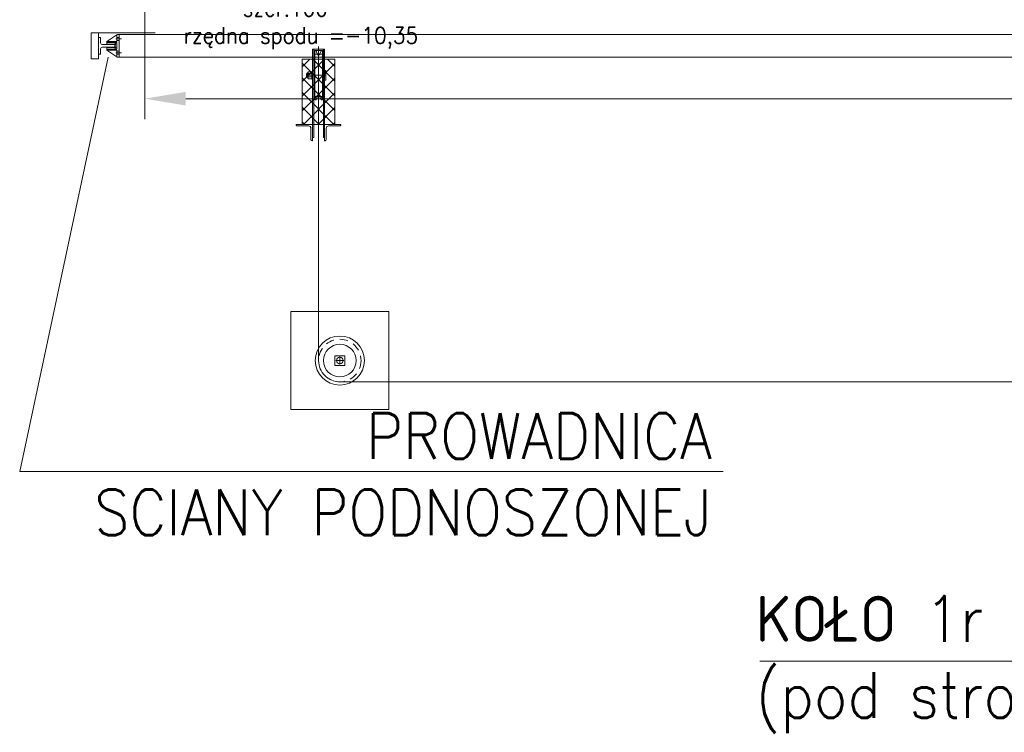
# Model space of a CAD drawing. Extents: x 14625 to 30785, y 7697 to 50667.
# Tile 3 of 42: x 16154 to 16455, y 8870 to 9088. Entities that reach past the tile are written whole.
import ezdxf

# ---------------------------------------------------------------- set-up
doc = ezdxf.new("R2010")
doc.units = 0
for name, pattern in [('ACAD_ISO10W100', [18, 12, -3, 0, -3]), ('CONTINOUS', [0]), ('HIDDEN', [0.375, 0.25, -0.125]), ('Hidden Line 2', [8.75, 5, -3.75])]:
    doc.linetypes.add(name, pattern=pattern)
for name, color, linetype, lineweight in [('a DMS sciana podnoszona', 230, 'Continuous', 13), ('a MECH przepusty', 210, 'CONTINOUS', 20), ('a MECHANIKA', 210, 'CONTINOUS', 18)]:
    doc.layers.add(name, color=color, linetype=linetype, lineweight=lineweight)
doc.layers.add('a MECH UWAGI', color=3, linetype='Continuous', plot=False)
doc.styles.get("Standard").update_dxf_attribs({"font": 'romans.shx', "width": 0.9})
doc.dimstyles.new('BSC_WYMIARY_ISO-25', dxfattribs={"dimtxt": 2.5, "dimasz": 2.5, "dimexe": 1.25, "dimexo": 0, "dimtad": 1, "dimtxsty": 'Standard', "dimcen": 2.5, "dimclrd": 256, "dimclre": 256, "dimclrt": 7, "dimadec": 0, "dimazin": 0, "dimtfac": 1, "dimtmove": 0, "dimatfit": 3, "dimfxl": 0, "dimlwd": -1, "dimlwe": -1, "dimarcsym": 0})

# ---------------------------------------------------------------- blocks, each defined once
blk = doc.blocks.new('*D1479')
at = {"layer": 'a MECHANIKA'}
for p, q in [((-803.15, -1313), (-803.15, -1362.4)), ((803.15, -1313), (803.15, -1362.4)), ((790.65, -1356.15), (-790.65, -1356.15))]:
    blk.add_line(p, q, dxfattribs=at)
at = {"layer": 'a MECHANIKA', "linetype": 'Continuous'}
for points in [[(-790.65, -1354.07), (-790.65, -1358.24), (-803.15, -1356.15)], [(790.65, -1354.07), (790.65, -1358.24), (803.15, -1356.15)]]:
    blk.add_solid(points, dxfattribs=at)
at = {"layer": 'Defpoints', "color": 0, "linetype": 'Continuous'}
for p in [(-803.15, -1313), (803.15, -1313), (-803.15, -1356.15)]:
    blk.add_point(p, dxfattribs=at)
at = {"layer": 'a MECHANIKA', "color": 7, "linetype": 'Continuous', "insert": (0, -1344.69), "char_height": 12.5, "attachment_point": 5}
blk.add_mtext('prowadnice 1606', dxfattribs=at)
blk = doc.blocks.new('przepust wys200 szer100')
at = {"layer": 'a MECH przepusty', "linetype": 'Continuous'}
h = blk.add_hatch(dxfattribs=at)
h.set_pattern_fill('ANSI37', color=256, angle=90)
h.set_pattern_definition([(135, (49369.275, -15980.5515), (-2.24506403, -2.24506403), []), (225, (49369.275, -15980.5515), (2.24506403, -2.24506403), [])])
h.paths.add_polyline_path([(5, 0), (5, 19.9), (-5, 19.9), (-5, 0)])
blk.add_lwpolyline([(5, 0), (5, 19.9), (-5, 19.9), (-5, 0)], close=True, dxfattribs=at)
at = {"layer": 'a MECH przepusty', "linetype": 'Continuous', "insert": (-44.97, 59.69), "char_height": 5, "attachment_point": 1}
blk.add_mtext_dynamic_manual_height_columns('{\\H1.6x;\\W2.3729; \\W0.9;PRZEPUST\\P\\H0.625x;\\W6.5609; }wys.200\\P{\\W6.3466; }szer.100\\P{\\W1.07517; }rzędna spodu =-10,35', width=91.1089, gutter_width=1, heights=[0], dxfattribs=at)
blk = doc.blocks.new('przepusty poziom -3')
at = {"layer": 'a MECH przepusty', "linetype": 'Continuous'}
blk.add_blockref('przepust wys200 szer100', (215, 235), dxfattribs=at)
blk = doc.blocks.new('kolo napedu sciany podnoszonej POZIOME na RZUT')
for points in [[(-15, -15), (15, -15), (15, 15), (-15, 15)], [(-1.5, 1.5), (-1.5, -1.5), (1.5, -1.5), (1.5, 1.5)]]:
    blk.add_lwpolyline(points, close=True)
at = {"linetype": 'ACAD_ISO10W100', "lineweight": 9, "ltscale": 0.5}
for points in [[(1.25, 0), (-1.25, 0)], [(0, -1.25), (0, 1.25)]]:
    blk.add_lwpolyline(points, dxfattribs=at)
for radius in [7.5, 5, 1]:
    blk.add_circle((0, 0), radius)
at = {"linetype": 'Hidden Line 2', "lineweight": 5, "ltscale": 0.5}
blk.add_circle((0, 0), 6.5, dxfattribs=at)
blk = doc.blocks.new('kolo napedu sciany podnoszonej PION na RZUT')
for p, q in [((14.4, 3.6), (14.55, 3.75)), ((14.4, 3.6), (15.6, 3.6)), ((14.4, 3.6), (14.4, 3.25)), ((14.52, 3.72), (14.52, 3.25)), ((14.55, 3.75), (15.45, 3.75)), ((15.6, 3.6), (15.45, 3.75)), ((15.48, 3.72), (15.48, 3.25)), ((15.6, 3.6), (15.6, 3.25)), ((7.5, 1.2), (22.5, 1.2)), ((7.5, -1.2), (22.5, -1.2))]:
    blk.add_line(p, q)
at = {"linetype": 'ACAD_ISO10W100', "lineweight": 9, "ltscale": 0.5}
blk.add_line((7.5, 0), (22.5, 0), dxfattribs=at)
for points in [[(-0.5, 3.05), (-0.5, 6.5, -0.414214), (-0.15, 6.85), (0, 6.85), (0, 1.85), (-5, 1.85), (-5, 2, -0.414214), (-4.65, 2.35), (-1.2, 2.35, 0.414214)], [(-0.5, -3.05), (-0.5, -6.5, 0.414214), (-0.15, -6.85), (0, -6.85), (0, -1.85), (-5, -1.85), (-5, -2, 0.414214), (-4.65, -2.35), (-1.2, -2.35, -0.414214)]]:
    blk.add_lwpolyline(points, format="xyb", close=True)
at = {"linetype": 'HIDDEN', "ltscale": 0.5}
for points in [[(0, 5), (20, 5)], [(0, -5), (20, -5)]]:
    blk.add_lwpolyline(points, dxfattribs=at)
for points in [[(13.96, 3.13), (14.17, 3.25)], [(16.04, 3.13), (15.83, 3.25)], [(0, 1.85), (0, -1.85)], [(7.5, 0.79), (7.5, 1.2)], [(14, 1.2), (14, 1.45), (13.7, 1.45), (13.7, 1.2)], [(13.96, 2.17), (14.17, 2.05)], [(16.04, 2.17), (15.83, 2.05)], [(16, 1.2), (16, 1.45), (16.3, 1.45), (16.3, 1.2)], [(22.5, 0.79), (22.5, 1.2)], [(7.5, -1.2), (7.5, -0.79)], [(14, -1.2), (14, -1.45), (13.7, -1.45), (13.7, -1.2)], [(16, -1.2), (16, -1.45), (16.3, -1.45), (16.3, -1.2)], [(22.5, -1.2), (22.5, -0.79)]]:
    blk.add_lwpolyline(points)
at = {"extrusion": (1, 6.12323e-17, 0)}
for elevation in [13.96, 14.48, 15.52, 16.04]:
    blk.add_lwpolyline([(3.13, 0), (2.17, 0)], dxfattribs=dict(at, elevation=elevation))
at = {"extrusion": (6.12323e-17, -1, 0)}
for elevation in [-3.25, -2.05]:
    blk.add_lwpolyline([(15.83, 0), (14.17, 0)], dxfattribs=dict(at, elevation=elevation))
at = {"linetype": 'ACAD_ISO10W100', "lineweight": 9, "ltscale": 0.5}
for points in [[(15, 3.75), (15, -2.25)], [(8.5, 1.4), (8.5, -1.4)], [(21.5, 1.4), (21.5, -1.4)]]:
    blk.add_lwpolyline(points, dxfattribs=at)
for points in [[(23, 1.85), (23, 1.45), (-4, 1.45), (-4, 1.85)], [(13.8, 2.05), (13.8, 1.85), (16.2, 1.85), (16.2, 2.05)], [(22.6, 1.45), (23, 1.45), (23, -1.45), (22.6, -1.45)], [(23, -1.85), (23, -1.45), (-4, -1.45), (-4, -1.85)], [(13.5, -2.25), (13.5, -1.85), (16.5, -1.85), (16.5, -2.25)]]:
    blk.add_lwpolyline(points, close=True)
for points in [[(7.5, -0.79), (8.63, -0.32, 0.668179), (8.63, 0.32), (7.5, 0.79)], [(22.5, -0.79), (21.37, -0.32, -0.668179), (21.37, 0.32), (22.5, 0.79)]]:
    blk.add_lwpolyline(points, format="xyb")
for centre, radius, start, end in [((14.22, 2.75), 0.46, 55.5615, 115.5615), ((15, 1.49), 1.72, 72.383, 107.617), ((15.78, 2.75), 0.46, 64.4385, 124.4385), ((14.22, 2.55), 0.46, 244.4385, 304.4385), ((15, 3.81), 1.72, 252.383, 287.617), ((15.78, 2.55), 0.46, 235.5615, 295.5615)]:
    blk.add_arc(centre, radius, start, end)
blk = doc.blocks.new('MECH sciana podnoszona - poziom -3 RZUT')
at = {"layer": 'a DMS sciana podnoszona', "linetype": 'Continuous'}
for p, q in [((150.22, 260.31), (152.97, 262.12)), ((154.02, 262.51), (153.22, 262.51)), ((153.22, 260.31), (153.22, 262.51)), ((154.02, 262.51), (154.02, 255.51)), ((154.02, 262.51), (154.02, 255.51)), ((154.02, 262.51), (154.02, 255.51)), ((147.67, 261.51), (147.67, 256.51)), ((148.12, 261.51), (147.67, 261.51)), ((148.32, 259.88), (148.32, 261.31)), ((148.82, 259.38), (149.1, 259.38)), ((149.17, 259.46), (149.17, 259.45)), ((149.17, 259.46), (152.67, 259.46)), ((150.22, 260.31), (150.22, 260.01)), ((150.22, 260.31), (153.22, 260.31)), ((150.22, 260.01), (153.22, 260.01)), ((150.22, 260.01), (150.22, 259.58)), ((153.22, 260.01), (150.22, 260.01)), ((150.32, 259.48), (150.22, 259.58)), ((152.52, 259.48), (150.32, 259.48)), ((152.67, 259.46), (152.67, 258.56)), ((152.72, 259.28), (152.72, 258.73)), ((152.97, 261.11), (154.71, 261.11)), ((154.02, 261.53), (153.22, 261.53)), ((153.22, 260.69), (154.02, 260.69)), ((153.22, 260.01), (153.22, 258.01)), ((153.22, 258.01), (153.22, 260.01)), ((148.12, 256.51), (147.67, 256.51)), ((148.32, 258.13), (148.32, 256.71)), ((148.82, 258.63), (149.1, 258.63)), ((149.17, 258.56), (149.17, 258.56)), ((149.17, 258.56), (152.67, 258.56)), ((150.32, 258.53), (150.22, 258.43)), ((150.22, 258.43), (150.22, 258.01)), ((150.22, 258.01), (153.22, 258.01)), ((150.22, 257.71), (150.22, 258.01)), ((150.22, 258.01), (153.22, 258.01)), ((150.22, 257.71), (153.22, 257.71)), ((150.22, 257.71), (152.97, 255.9)), ((152.52, 258.53), (150.32, 258.53)), ((152.97, 256.91), (154.71, 256.91)), ((153.22, 257.71), (153.22, 255.51)), ((154.02, 257.33), (153.22, 257.33)), ((153.22, 256.49), (154.02, 256.49)), ((153.22, 255.51), (154.02, 255.51))]:
    blk.add_line(p, q, dxfattribs=at)
for points in [[(165.02, 263.01), (145.4, 263.01)], [(150.63, 255.51), (123.55, 128.85), (338.77, 128.85)], [(536.5, 158.95), (563.62, 70.78), (350.02, 70.78)]]:
    blk.add_lwpolyline(points, dxfattribs=at)
for points in [[(147.67, 255.01), (145.4, 255.01), (145.4, 263.01), (147.67, 263.01)], [(154.02, 255.51), (1775.98, 255.51), (1775.98, 262.51), (154.02, 262.51)]]:
    blk.add_lwpolyline(points, close=True, dxfattribs=at)
blk.add_lwpolyline([(1948.5, 156.25), (221.5, 156.25, -0.414214), (215, 162.75), (215, 258.78)], format="xyb", dxfattribs=at)
for centre, radius, start, end in [((152.72, 262.56), 0.509, 300.5914, 354.5261), ((148.12, 261.31), 0.2, 0, 90), ((148.82, 259.88), 0.5, 180, 270), ((149.1, 259.45), 0.07, 270, 0), ((152.72, 259.48), 0.2, 270, 180), ((148.12, 256.71), 0.2, 270, 0), ((148.82, 258.13), 0.5, 90, 180), ((149.1, 258.56), 0.07, 0, 90), ((152.72, 258.53), 0.2, 180, 90), ((152.72, 255.46), 0.509, 5.4322, 59.4126)]:
    blk.add_arc(centre, radius, start, end, dxfattribs=at)
at = {"layer": 'a DMS sciana podnoszona', "rotation": 90}
blk.add_blockref('kolo napedu sciany podnoszonej PION na RZUT', (215, 235), dxfattribs=at)
at = {"layer": 'a DMS sciana podnoszona', "linetype": 'Continuous'}
blk.add_blockref('kolo napedu sciany podnoszonej POZIOME na RZUT', (221.5, 162.75), dxfattribs=at)
at = {"layer": 'a DMS sciana podnoszona', "linetype": 'Continuous', "char_height": 14}
for s, insert, attachment_point in [('PROWADNICA\\PSCIANY PODNOSZONEJ', (335.35, 146.67), 3), ('KOŁO 1r POZIOME\\P(pod stropem) ', (348.74, 90.78), 1)]:
    blk.add_mtext_dynamic_manual_height_columns(s, width=342.1789, gutter_width=1, heights=[0], dxfattribs=dict(at, insert=insert, attachment_point=attachment_point))
blk = doc.blocks.new('napędy-podszybie-platforma')
at = {"layer": 'a MECHANIKA', "linetype": 'Continuous'}
dim = blk.add_linear_dim(base=(-803.15, -1356.153), p1=(803.15, -1313.004), p2=(-803.15, -1313.004), text='prowadnice <>', dimstyle='BSC_WYMIARY_ISO-25', override={"dimscale": 5, "dimdec": 0, "dimtmove": 1}, dxfattribs=at)
dim.commit()
dim.dimension.update_dxf_attribs({"geometry": '*D1479', "text_midpoint": (0, -1344.695)})

msp = doc.modelspace()

# ---------------------------------------------------------------- block references
at = {"layer": 'a MECH UWAGI', "linetype": 'Continuous'}
msp.add_blockref('napędy-podszybie-platforma', (16995.55, 10420.25), dxfattribs=at)

# ---------------------------------------------------------------- next in the draw order: block references
at = {"layer": 'a DMS sciana podnoszona', "linetype": 'Continuous'}
msp.add_blockref('MECH sciana podnoszona - poziom -3 RZUT', (16030.55, 8821.25), dxfattribs=at)
at = {"layer": 'a MECH przepusty', "linetype": 'Continuous'}
msp.add_blockref('przepusty poziom -3', (16030.55, 8821.25), dxfattribs=at)

doc.saveas('drawing.dxf')
